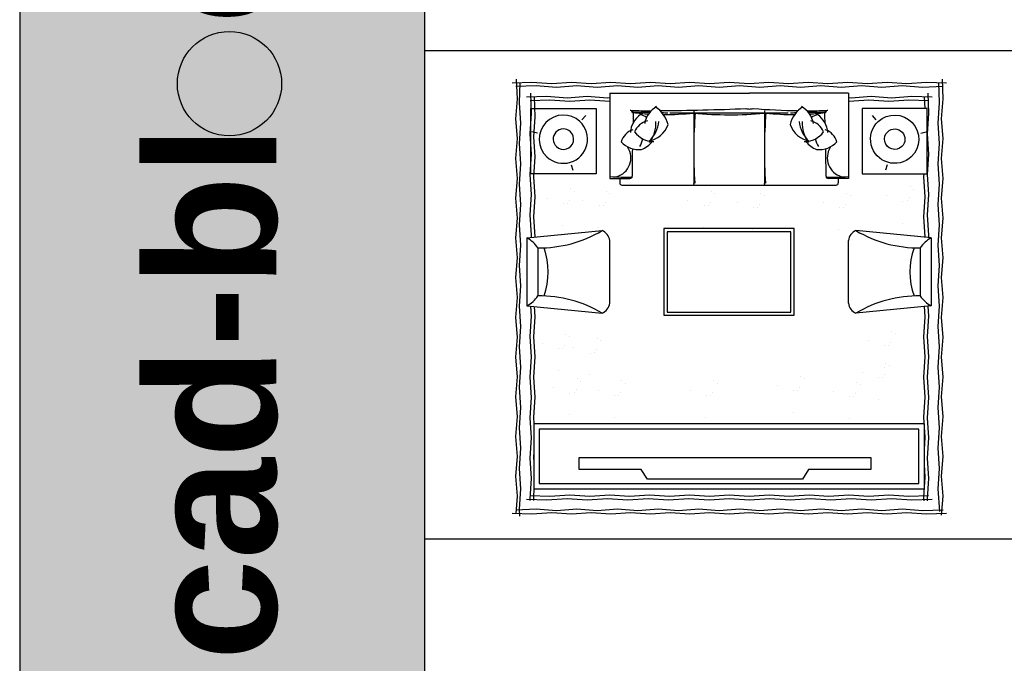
# Model space of a CAD drawing. Header units: millimetres. Extents: x -30782 to 40110, y 35885 to 73818.
# Tile 11 of 166: x -30782 to -21709, y 48726 to 54660. Entities that reach past the tile are written whole.
import ezdxf

# ---------------------------------------------------------------- set-up
doc = ezdxf.new("R2010")
doc.units = ezdxf.units.MM
doc.set_wipeout_variables(frame=1)
doc.layers.add('www.cad-blocks.net', color=7, linetype='Continuous')
doc.styles.get("Standard").update_dxf_attribs({"font": 'arial.ttf'})

# ---------------------------------------------------------------- blocks, each defined once
blk = doc.blocks.new('A$C264D63A6')
for p, q in [((3802.6, 3778.7), (202.6, 3778.7)), ((202.6, 3778.7), (202.6, 3178.7)), ((3752.6, 3728.7), (252.6, 3728.7)), ((252.6, 3728.7), (252.6, 3228.7)), ((3752.6, 3228.7), (3752.6, 3728.7)), ((3802.6, 3178.7), (3802.6, 3778.7)), ((1270.5, 3600.7), (1326.5, 3687.4)), ((1326.5, 3687.4), (2755, 3687.4)), ((2755, 3687.4), (2811, 3600.7)), ((696.8, 3488.7), (696.8, 3600.7)), ((696.8, 3600.7), (1270.5, 3600.7)), ((2811, 3600.7), (3384.6, 3600.7)), ((3384.6, 3600.7), (3384.6, 3488.7)), ((3384.6, 3488.7), (696.8, 3488.7)), ((202.6, 3178.7), (3802.6, 3178.7)), ((252.6, 3228.7), (3752.6, 3228.7)), ((894.2, 3127.7), (894.2, 3127.7)), ((2216, 3117), (2216, 3117)), ((3060.5, 3117), (3060.5, 3117)), ((3472.4, 3096.4), (3472.4, 3096.4)), ((1412.7, 3075.8), (1412.7, 3075.8)), ((630, 2952.4), (630, 2952.4)), ((851.9, 2923.7), (851.9, 2923.7)), ((890.5, 2927.2), (890.5, 2927.2)), ((2173.6, 2913), (2173.6, 2913)), ((2212.3, 2916.5), (2212.3, 2916.5)), ((3018.1, 2913), (3018.1, 2913)), ((3056.7, 2916.5), (3056.7, 2916.5)), ((790, 2815.4), (790, 2815.4)), ((834.6, 2897.1), (834.6, 2897.1)), ((1039.1, 2878.1), (1039.1, 2878.1)), ((1353.1, 2845.2), (1353.1, 2845.2)), ((1370.4, 2871.9), (1370.4, 2871.9)), ((1409, 2875.3), (1409, 2875.3)), ((1557.5, 2826.3), (1557.5, 2826.3)), ((2156.4, 2886.4), (2156.4, 2886.4)), ((2360.8, 2867.4), (2360.8, 2867.4)), ((3000.8, 2886.4), (3000.8, 2886.4)), ((3205.3, 2867.4), (3205.3, 2867.4)), ((3412.8, 2865.8), (3412.8, 2865.8)), ((3430, 2892.4), (3430, 2892.4)), ((3468.7, 2895.9), (3468.7, 2895.9)), ((3617.2, 2846.8), (3617.2, 2846.8)), ((587.7, 2748.4), (587.7, 2748.4)), ((626.3, 2751.9), (626.3, 2751.9)), ((824.8, 2793.2), (824.8, 2793.2)), ((1308.5, 2763.5), (1308.5, 2763.5)), ((1343.2, 2741.3), (1343.2, 2741.3)), ((2111.7, 2804.7), (2111.7, 2804.7)), ((2146.5, 2782.5), (2146.5, 2782.5)), ((2956.2, 2804.7), (2956.2, 2804.7)), ((2991, 2782.5), (2991, 2782.5)), ((3287, 2726), (3287, 2726)), ((3368.1, 2784.1), (3368.1, 2784.1)), ((3402.9, 2761.9), (3402.9, 2761.9)), ((525.8, 2640.1), (525.8, 2640.1)), ((570.4, 2721.8), (570.4, 2721.8)), ((572.1, 2659.7), (572.1, 2659.7)), ((774.9, 2702.8), (774.9, 2702.8)), ((3575.4, 2684.9), (3575.4, 2684.9)), ((560.6, 2617.9), (560.6, 2617.9)), ((529.8, 2455.7), (529.8, 2455.7)), ((568.4, 2459.2), (568.4, 2459.2)), ((3227.4, 2495.5), (3227.4, 2495.5)), ((3244.7, 2522.1), (3244.7, 2522.1)), ((3283.3, 2525.6), (3283.3, 2525.6)), ((3431.8, 2476.5), (3431.8, 2476.5)), ((3515.7, 2454.3), (3515.7, 2454.3)), ((3533, 2481), (3533, 2481)), ((3571.7, 2484.4), (3571.7, 2484.4)), ((512.5, 2429.1), (512.5, 2429.1)), ((717, 2410.1), (717, 2410.1)), ((3182.8, 2413.8), (3182.8, 2413.8)), ((3217.6, 2391.6), (3217.6, 2391.6)), ((3471.1, 2372.6), (3471.1, 2372.6)), ((3720.2, 2435.4), (3720.2, 2435.4)), ((467.9, 2347.4), (467.9, 2347.4)), ((502.7, 2325.2), (502.7, 2325.2)), ((3505.9, 2350.4), (3505.9, 2350.4)), ((990.1, 1387.4), (990.1, 1387.4)), ((403.5, 1327), (403.5, 1327)), ((3534.2, 1347.6), (3534.2, 1347.6)), ((947.7, 1183.5), (947.7, 1183.5)), ((986.4, 1186.9), (986.4, 1186.9)), ((1741.1, 1184.8), (1741.1, 1184.8)), ((1779.7, 1188.3), (1779.7, 1188.3)), ((343.8, 1096.5), (343.8, 1096.5)), ((361.1, 1123.1), (361.1, 1123.1)), ((399.8, 1126.5), (399.8, 1126.5)), ((930.4, 1156.8), (930.4, 1156.8)), ((1134.9, 1137.8), (1134.9, 1137.8)), ((1723.8, 1158.2), (1723.8, 1158.2)), ((1928.3, 1139.2), (1928.3, 1139.2)), ((2177, 1137.6), (2177, 1137.6)), ((2194.2, 1164.2), (2194.2, 1164.2)), ((2232.9, 1167.7), (2232.9, 1167.7)), ((2381.4, 1118.6), (2381.4, 1118.6)), ((3145, 1137.6), (3145, 1137.6)), ((3162.3, 1164.2), (3162.3, 1164.2)), ((3200.9, 1167.7), (3200.9, 1167.7)), ((3349.5, 1118.6), (3349.5, 1118.6)), ((3474.5, 1117), (3474.5, 1117)), ((3491.8, 1143.7), (3491.8, 1143.7)), ((3530.5, 1147.1), (3530.5, 1147.1)), ((3679, 1098.1), (3679, 1098.1)), ((299.2, 1014.7), (299.2, 1014.7)), ((548.3, 1077.5), (548.3, 1077.5)), ((885.8, 1075.1), (885.8, 1075.1)), ((920.6, 1052.9), (920.6, 1052.9)), ((1679.2, 1076.5), (1679.2, 1076.5)), ((1714, 1054.3), (1714, 1054.3)), ((2132.3, 1055.9), (2132.3, 1055.9)), ((2167.1, 1033.7), (2167.1, 1033.7)), ((3100.4, 1055.9), (3100.4, 1055.9)), ((3135.2, 1033.7), (3135.2, 1033.7)), ((3429.9, 1035.3), (3429.9, 1035.3)), ((3464.7, 1013.1), (3464.7, 1013.1)), ((334, 992.5), (334, 992.5)), ((777.5, 872.9), (177.5, 872.9)), ((177.5, 872.9), (177.5, 272.9)), ((777.5, 272.9), (777.5, 872.9)), ((3227.7, 272.9), (3227.7, 872.9)), ((3227.7, 872.9), (3827.7, 872.9)), ((3827.7, 872.9), (3827.7, 272.9)), ((177.5, 272.9), (777.5, 272.9)), ((3827.7, 272.9), (3227.7, 272.9))]:
    blk.add_line(p, q)
at = {"linetype": 'ByBlock'}
for p, q in [((547, 791), (561.9, 840.9)), ((3458.2, 791), (3443.3, 840.9)), ((236, 497.4), (185.3, 485.4)), ((3769.2, 497.4), (3819.9, 485.4)), ((645.7, 374.9), (681.4, 337)), ((3359.5, 374.9), (3323.7, 337))]:
    blk.add_line(p, q, dxfattribs=at)
at = {"linetype": 'ByBlock', "flags": 128}
for points in [[(4000.3, 4002.9), (3818.5, 4009.6), (3636.6, 3996.2), (3454.8, 4009.6), (3273, 3996.2), (3091.2, 4009.6), (2909.3, 3996.2), (2727.5, 4009.6), (2545.7, 3996.2), (2363.8, 4009.6), (2182, 3996.2), (2000.2, 4009.6), (1818.3, 3996.2), (1636.5, 4009.6), (1454.7, 3996.2), (1272.8, 4009.6), (1091, 3996.2), (909.2, 4009.6), (727.3, 3996.2), (545.5, 4009.6), (363.7, 3996.2), (181.8, 4009.6), (0, 4002.9)], [(3967.6, 3970.2), (3780.2, 3963.5), (3592.8, 3976.9), (3405.5, 3963.5), (3218.1, 3976.9), (3030.7, 3963.5), (2843.3, 3976.9), (2656, 3963.5), (2468.6, 3976.9), (2281.2, 3963.5), (2093.8, 3976.9), (1906.5, 3963.5), (1719.1, 3976.9), (1531.7, 3963.5), (1344.3, 3976.9), (1157, 3963.5), (969.6, 3976.9), (782.2, 3963.5), (594.8, 3976.9), (407.5, 3963.5), (220.1, 3976.9), (30.3, 3970.1)], [(3869.5, 3872.1), (3682.5, 3878.8), (3495.6, 3865.4), (3308.7, 3878.8), (3121.7, 3865.4), (2934.8, 3878.8), (2747.9, 3865.4), (2560.9, 3878.8), (2374, 3865.4), (2187.1, 3878.8), (2000.2, 3865.4), (1813.2, 3878.8), (1626.3, 3865.4), (1439.4, 3878.8), (1252.4, 3865.4), (1065.5, 3878.8), (878.6, 3865.4), (691.6, 3878.8), (504.7, 3865.4), (317.8, 3878.8), (130.9, 3872.1)], [(3836.7, 3839.4), (3653.1, 3846.1), (3469.4, 3832.6), (3285.8, 3846.1), (3102.1, 3832.6), (2918.5, 3846.1), (2734.8, 3832.6), (2551.1, 3846.1), (2367.5, 3832.6), (2183.8, 3846.1), (2000.2, 3832.6), (1816.5, 3846.1), (1632.8, 3832.6), (1449.2, 3846.1), (1265.5, 3832.6), (1081.9, 3846.1), (898.2, 3832.6), (714.5, 3846.1), (530.9, 3832.6), (347.2, 3846.1), (163.6, 3839.4)], [(0, 37.3), (181.8, 30.6), (363.7, 44), (545.5, 30.6), (727.3, 44), (909.2, 30.6), (1091, 44), (1272.8, 30.6), (1454.7, 44), (1636.5, 30.6), (1818.3, 44), (2000.2, 30.6), (2182, 44), (2363.8, 30.6), (2545.7, 44), (2727.5, 30.6), (2909.3, 44), (3091.2, 30.6), (3273, 44), (3454.8, 30.6), (3636.6, 44), (3818.5, 30.6), (4000.3, 37.3)], [(32.7, 70), (220.1, 76.7), (407.5, 63.3), (594.8, 76.7), (782.2, 63.3), (969.6, 76.7), (1157, 63.3), (1344.3, 76.7), (1531.7, 63.3), (1719.1, 76.7), (1906.5, 63.3), (2093.8, 76.7), (2281.2, 63.3), (2468.6, 76.7), (2656, 63.3), (2843.3, 76.7), (3030.7, 63.3), (3218.1, 76.7), (3405.5, 63.3), (3592.8, 76.7), (3780.2, 63.3), (3967.6, 70)]]:
    blk.add_lwpolyline(points, dxfattribs=at)
at = {"linetype": 'ByBlock'}
for points in [[(43.5, 4019.9), (30.6, 3844.4), (44, 3661.3), (30.6, 3478.2), (44, 3295.2), (30.6, 3112.1), (44, 2929), (30.6, 2746), (44, 2562.9), (30.6, 2379.9), (44, 2196.8), (30.6, 2013.7), (44, 1830.7), (30.6, 1647.6), (44, 1464.5), (30.6, 1281.5), (44, 1098.4), (30.6, 915.3), (44, 732.3), (30.6, 549.2), (44, 366.1), (30.6, 183.1), (37.3, 0)], [(3930.3, 32.7), (3937, 220), (3923.6, 407.2), (3937, 594.5), (3923.6, 781.8), (3937, 969), (3923.6, 1156.3), (3937, 1343.6), (3923.6, 1530.8), (3937, 1718.1), (3923.6, 1905.4), (3937, 2092.7), (3923.6, 2279.9), (3937, 2467.2), (3923.6, 2654.5), (3937, 2841.7), (3923.6, 3029), (3937, 3216.3), (3923.6, 3403.5), (3937, 3590.8), (3923.6, 3778.1), (3937, 3965.3), (3932.5, 4028.1)], [(3963, 0), (3956.3, 183.1), (3969.7, 366.1), (3956.3, 549.2), (3969.7, 732.3), (3956.3, 915.3), (3969.7, 1098.4), (3956.3, 1281.5), (3969.7, 1464.5), (3956.3, 1647.6), (3969.7, 1830.7), (3956.3, 2013.7), (3969.7, 2196.8), (3956.3, 2379.9), (3969.7, 2562.9), (3956.3, 2746), (3969.7, 2929), (3956.3, 3112.1), (3969.7, 3295.2), (3956.3, 3478.2), (3969.7, 3661.3), (3956.3, 3844.4), (3968, 4003.8)], [(61.8, 3986.7), (76.7, 3778.1), (63.3, 3590.8), (76.7, 3403.5), (63.3, 3216.3), (76.7, 3029), (63.3, 2841.7), (76.7, 2654.5), (63.3, 2467.2), (76.7, 2279.9), (63.3, 2092.7), (76.7, 1905.4), (63.3, 1718.1), (76.7, 1530.8), (63.3, 1343.6), (76.7, 1156.3), (63.3, 969), (76.7, 781.8), (63.3, 594.5), (76.7, 407.2), (63.3, 220), (70, 32.7)], [(205.2, 3886.9), (207.6, 3853.8), (194.2, 3669.3), (202.6, 3553.6)], [(3800.7, 3778.7), (3806.1, 3853.8), (3803.9, 3884)], [(3802.6, 3435.9), (3806.1, 3484.7), (3802.6, 3533.6)], [(196.9, 272.9), (200.9, 163.6)]]:
    blk.add_lwpolyline(points, dxfattribs=at)
at = {"linetype": 'ByBlock', "extrusion": (0, 0, -1)}
for major_axis, start_param, end_param in [((157.3, 157.3), -1.5419, 1.599693), ((157.3, 157.3), 1.599693, 4.741285), ((66.6, 66.6), -1.5419, 1.599693), ((66.6, 66.6), 1.599693, 4.741285)]:
    blk.add_ellipse((476.2, 554.4), major_axis=major_axis, ratio=1, start_param=start_param, end_param=end_param, dxfattribs=at)
at = {"linetype": 'ByBlock'}
for major_axis, start_param, end_param in [((-157.3, 157.3), -1.5419, 1.599693), ((-157.3, 157.3), 1.599693, 4.741285), ((-66.6, 66.6), -1.5419, 1.599693), ((-66.6, 66.6), 1.599693, 4.741285)]:
    blk.add_ellipse((3528.9, 554.4), major_axis=major_axis, ratio=1, start_param=start_param, end_param=end_param, dxfattribs=at)
for points in [[(1402.6, 1377.7), (1402.6, 2177.7), (2602.6, 2177.7), (2602.6, 1377.7)], [(140.6, 2091.3), (140.6, 1464), (833.3, 1396.7), (864.7, 1415.5), (882.7, 1434.4), (893, 1456.7), (902.6, 1489), (902.6, 2066.3), (894.3, 2097.2), (878.5, 2124.3), (854.3, 2146.2), (833.3, 2158.7)], [(3864.6, 2091.3), (3864.6, 1464), (3171.9, 1396.7), (3140.5, 1415.5), (3122.5, 1434.4), (3112.2, 1456.7), (3102.6, 1489), (3102.6, 2066.3), (3110.9, 2097.2), (3126.7, 2124.3), (3150.9, 2146.2), (3171.9, 2158.7)], [(3102.6, 128.7), (3102.6, 916.3), (3009.3, 916.3), (3009.3, 957.7), (3003.4, 971.8), (2989.3, 977.7), (1015.9, 977.7), (1001.7, 971.8), (995.9, 957.7), (995.9, 916.3), (902.6, 916.3), (902.6, 128.7)]]:
    blk.add_wipeout(points)
for p, q in [((140.6, 2091.3), (833.3, 2158.7)), ((140.6, 1464), (140.6, 2091.3)), ((3864.6, 2091.3), (3171.9, 2158.7)), ((3864.6, 1464), (3864.6, 2091.3)), ((241, 1556.4), (241, 1999)), ((902.6, 2066.3), (902.6, 1489)), ((3102.6, 2066.3), (3102.6, 1489)), ((3764.1, 1556.4), (3764.1, 1999)), ((140.6, 1464), (833.3, 1396.7)), ((3864.6, 1464), (3171.9, 1396.7))]:
    blk.add_line(p, q, dxfattribs=at)
for p, q in [((1783.4, 1388.8), (1783.4, 1388.8)), ((2236.6, 1368.2), (2236.6, 1368.2)), ((3204.6, 1368.2), (3204.6, 1368.2)), ((902.6, 128.7), (902.6, 916.3)), ((902.6, 916.3), (1089.2, 916.3)), ((995.9, 916.3), (995.9, 957.7)), ((2989.3, 977.7), (1015.9, 977.7)), ((1677, 291.7), (1677, 966.5)), ((2328.2, 291.7), (2328.2, 966.5)), ((3102.6, 916.3), (2916, 916.3)), ((3009.3, 916.3), (3009.3, 957.7)), ((3102.6, 128.7), (3102.6, 916.3)), ((902.6, 128.7), (1814.5, 128.7)), ((3102.6, 128.7), (1814.5, 128.7))]:
    blk.add_line(p, q)
for points in [[(173.5, 3889.2), (174.9, 3869.5), (161.5, 3682.6), (174.9, 3495.6), (161.5, 3308.7), (174.9, 3121.8), (161.5, 2934.9), (174.9, 2747.9), (161.5, 2561), (174.9, 2374.1), (161.5, 2187.1), (168.1, 2094)], [(3832.1, 2094.5), (3825.4, 2187.1), (3838.9, 2374.1), (3825.4, 2561), (3838.9, 2747.9), (3825.4, 2934.9), (3838.9, 3121.8), (3825.4, 3308.7), (3838.9, 3495.6), (3825.4, 3682.6), (3838.9, 3869.5), (3837.6, 3886.4)], [(202.6, 3415.9), (194.2, 3300.2), (207.6, 3115.7), (194.2, 2931.2), (207.6, 2746.7), (194.2, 2562.2), (207.6, 2377.7), (194.2, 2193.2), (201.2, 2097.2)], [(3799.7, 2097.6), (3792.7, 2193.2), (3806.1, 2377.7), (3792.7, 2562.2), (3806.1, 2746.7), (3792.7, 2931.2), (3806.1, 3115.7), (3801.6, 3178.7)], [(163.1, 1461.9), (161.5, 1439.4), (174.9, 1252.5), (161.5, 1065.5), (174.9, 878.6), (161.5, 691.7), (174.9, 504.7), (161.5, 317.8), (168.2, 130.9)], [(194.4, 1458.8), (194.2, 1455.1), (207.6, 1270.6), (194.2, 1086.1), (207.6, 901.6), (205.5, 872.9)], [(3799.4, 163.6), (3792.7, 348.1), (3806.1, 532.6), (3792.7, 717.1), (3806.1, 901.6), (3792.7, 1086.1), (3806.1, 1270.6), (3792.7, 1455.1), (3792.9, 1457.1)], [(3832.1, 130.9), (3825.4, 317.8), (3838.9, 504.7), (3825.4, 691.7), (3838.9, 878.6), (3825.4, 1065.5), (3838.9, 1252.5), (3825.4, 1439.4), (3826.9, 1460.4)], [(163.6, 200.9), (347.2, 194.2), (530.9, 207.6), (714.5, 194.2), (898.2, 207.6), (902.6, 207.3)], [(3102.1, 207.6), (3285.8, 194.2), (3469.4, 207.6), (3653.1, 194.2), (3836.7, 200.9)], [(130.9, 168.2), (317.8, 161.5), (504.7, 174.9), (691.6, 161.5), (878.6, 174.9), (902.6, 173.2)], [(3102.6, 173.5), (3121.7, 174.9), (3308.7, 161.5), (3495.6, 174.9), (3682.5, 161.5), (3869.5, 168.2)]]:
    blk.add_lwpolyline(points, dxfattribs=at)
for points in [[(1402.6, 2177.7), (1402.6, 1377.7), (2602.6, 1377.7), (2602.6, 2177.7)], [(1432.6, 2147.7), (1432.6, 1407.7), (2572.6, 1407.7), (2572.6, 2147.7)]]:
    blk.add_lwpolyline(points, close=True)
for centre, radius, start, end in [((-6, 1831.1), 298.7, 34.19726, 60.60834), ((254.5, 3127.1), 1128.3, 269.31846, 300.86708), ((785.5, 2050.7), 118.1, 7.61427, 66.12553), ((3219.7, 2050.7), 118.1, 113.87447, 172.38573), ((3750.7, 3127.1), 1128.3, 239.13292, 270.68154), ((4011.2, 1831.1), 298.7, 119.39166, 145.80274), ((-338.7, 1777.7), 674.6, 340.78387, 19.21613), ((4343.9, 1777.7), 674.6, 160.78387, 199.21613), ((-6, 1724.3), 298.7, 299.39166, 325.80274), ((254.5, 428.2), 1128.3, 59.13292, 90.68154), ((3750.7, 428.2), 1128.3, 89.31846, 120.86708), ((4011.2, 1724.3), 298.7, 214.19726, 240.60834), ((785.5, 1504.7), 118.1, 293.87447, 352.38573), ((3219.7, 1504.7), 118.1, 187.61427, 246.12553)]:
    blk.add_arc(centre, radius, start, end, dxfattribs=at)
for centre, radius, start, end in [((1015.9, 957.7), 20, 90, 180), ((1089.2, 896.3), 20, 359.72718, 90), ((-2979.8, 665.5), 4657, 355.6133, 3.63037), ((-2328.7, 665.5), 4657, 355.6133, 3.63037), ((2916, 896.3), 20, 90, 180.27282), ((2989.3, 957.7), 20, 0, 90), ((1072.3, -1753.4), 2657.3, 89.14164, 93.59109), ((918, 726.8), 179.7, 327.70071, 74.36205), ((8420.3, 853.3), 7311.3, 179.66376, 181.65069), ((2932.9, -1753.4), 2657.3, 86.40891, 90.85836), ((-4415.1, 853.3), 7311.3, 358.34931, 0.33624), ((3087.2, 726.8), 179.7, 105.63795, 212.29929), ((1172, 428.6), 222.3, 83.87049, 137.41501), ((1114, 438.7), 226.2, 37.37229, 68.82684), ((2891.2, 438.7), 226.2, 111.17316, 142.62771), ((2833.2, 428.6), 222.3, 42.58499, 96.12951), ((1170.5, 626.6), 169.1, 196.19334, 251.08017), ((1309.9, 354.3), 222.3, 89.87049, 143.41501), ((936.6, 479.6), 281.8, 14.96802, 30.32613), ((1225.7, 347.8), 226.2, 18.00232, 82.42149), ((1074.7, 365.7), 281.8, 5.01945, 46.88947), ((1047.2, 411.8), 281.8, 356.05075, 37.92077), ((2779.5, 347.8), 226.2, 97.57851, 161.99768), ((2930.5, 365.7), 281.8, 133.11053, 174.98055), ((2957.9, 411.8), 281.8, 142.07923, 183.94925), ((2695.3, 354.3), 222.3, 36.58499, 90.12951), ((3068.5, 479.6), 281.8, 149.67387, 165.03198), ((2834.6, 626.6), 169.1, 288.91983, 343.80666), ((1310.2, 504.7), 216.9, 182.925, 235.36348), ((1287.8, 551), 169.1, 202.19334, 257.08017), ((2717.4, 551), 169.1, 282.91983, 337.80666), ((2694.9, 504.7), 216.9, 304.63652, 357.075), ((-1423.4, 305.3), 2545.9, 0.53934, 2.11222), ((1439.5, 444.5), 216.9, 188.925, 241.36348), ((1167.6, 490.8), 281.8, 303.46841, 345.33842), ((2837.5, 490.8), 281.8, 194.66158, 236.53159), ((2565.7, 444.5), 216.9, 298.63652, 351.075), ((5428.6, 305.3), 2545.9, 177.88778, 179.46066), ((1088.3, 323.4), 34.6, 275.93811, 9.68243), ((1122, 289), 20, 89.72718, 180), ((1266.1, -3403.7), 3696.3, 89.71335, 92.54493), ((1413.4, -2069.2), 2396, 93.6594, 96.98462), ((1165, 7620.1), 7311.3, 269.66376, 270.81964), ((1091.1, 591.3), 281.8, 289.87376, 302.4846), ((1221.4, -7432.1), 7724.8, 85.84509, 88.92239), ((1165, 7620.1), 7311.3, 271.72976, 272.13894), ((1413.4, -2069.2), 2396, 84.00089, 90.3979), ((1578.6, 7328.6), 7015.4, 269.01484, 271.59854), ((1999.7, -3042), 3371.3, 84.40858, 95.49189), ((2256.2, 43889.9), 43576.7, 269.36636, 270.38259), ((1958.1, -1068.2), 1352.2, 96.09347, 97.51978), ((1671, -1068.2), 1352.2, 82.48022, 83.90653), ((2915.2, -27770), 28062.6, 90.56496, 92.17946), ((2586.7, -2146.9), 2473.7, 89.49859, 96.00017), ((2840.2, 7620.1), 7311.3, 267.86106, 268.27024), ((2739.1, -3403.7), 3696.3, 87.45507, 90.28665), ((2840.2, 7620.1), 7311.3, 269.18036, 270.33624), ((2586.7, -2146.9), 2473.7, 83.11888, 86.34131), ((2914, 591.3), 281.8, 237.5154, 250.12624), ((2916.9, 323.4), 34.6, 170.31757, 264.06189), ((2883.2, 289), 20, 0, 90.27282)]:
    blk.add_arc(centre, radius, start, end)
for p in [(1677, 966.5), (2328.2, 966.5)]:
    blk.add_point(p)
blk = doc.blocks.new('format')
at = {"true_color": 0x444444}
blk.add_hatch(color=250, dxfattribs=at).paths.add_polyline_path([(-30781.7, 35884.5), (-27052.7, 35884.5), (-27052.7, 73818), (-30781.7, 73818)])
at = {"true_color": 0x546d8e}
blk.add_hatch(color=155, dxfattribs=at).paths.add_polyline_path([(-29328.9, 54069.8, 1), (-28368.2, 54069.8, 1)])
at = {"color": 250, "true_color": 0x444444}
for p, q in [((-30781.7, 73818), (-30781.7, 35884.5)), ((-27052.7, 73818), (-27052.7, 35884.5))]:
    blk.add_line(p, q, dxfattribs=at)
blk.add_line((-27052.7, 73818), (-27052.7, 35884.5))
at = {"color": 155, "true_color": 0x546d8e}
for p, q in [((-27052.7, 54376.6), (40110.2, 54376.6)), ((-27052.7, 49872.7), (40110.2, 49872.7))]:
    blk.add_line(p, q, dxfattribs=at)
blk.add_circle((-28848.6, 54069.8), 480.4, dxfattribs=at)
at = {"insert": (-29615.7, 48751.9), "char_height": 1200, "attachment_point": 1, "rotation": 90}
blk.add_mtext_dynamic_manual_height_columns('{\\fArial|b1|i0|c0|p34;\\C255;\\c16777215;cad-bl  cks net}', width=19116.444, gutter_width=12.5, heights=[0], dxfattribs=at)

msp = doc.modelspace()

# ---------------------------------------------------------------- block references
at = {"rotation": 180}
msp.add_blockref('A$C264D63A6', (-22242.6, 54112.4), dxfattribs=at)

# ---------------------------------------------------------------- next in the draw order: block references
at = {"layer": 'www.cad-blocks.net'}
msp.add_blockref('format', (0, 0), dxfattribs=at)

doc.saveas('drawing.dxf')
